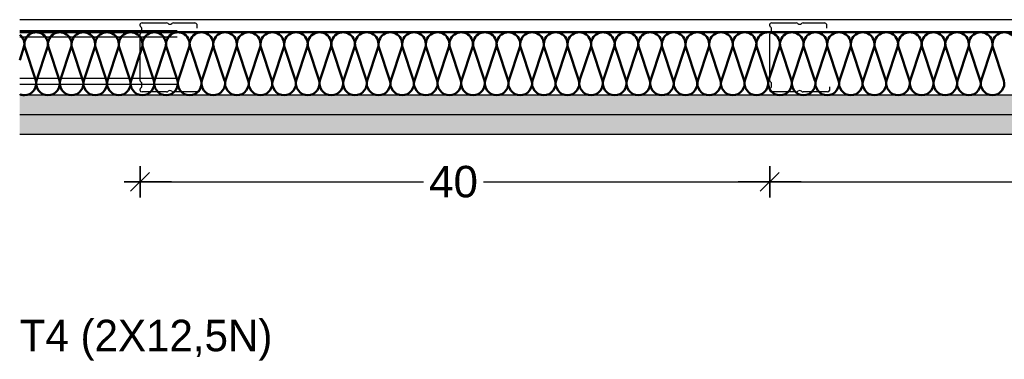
# Model space of a CAD drawing. Header units: metres. Extents: x -1 to 461, y -6 to 31.
# Tile 19 of 24: x 457.238 to 457.864, y 8.94 to 9.155. Entities that reach past the tile are written whole.
import ezdxf

# ---------------------------------------------------------------- set-up
doc = ezdxf.new("R2010")
doc.units = ezdxf.units.M
doc.header["$PDMODE"] = 65
doc.linetypes.add('CONTINUA', pattern=[0])
doc.linetypes.add('PUNKT', pattern=[6.35, 0, -6.35])
doc.layers.add('LEGENDA TABIQUERIA', color=7, linetype='CONTINUA', lineweight=25)
doc.styles.add('ARIAL', font='arial.ttf')
doc.styles.add('Century Gothic', font='txt')
doc.dimstyles.new('DIMSTYLE_3', dxfattribs={"dimtxt": 0.02, "dimasz": 0.02, "dimexe": 0, "dimexo": 1e-06, "dimgap": 0.01, "dimtad": 0, "dimdec": 0, "dimlfac": 100, "dimrnd": 1, "dimzin": 4, "dimdsep": 46, "dimtxsty": 'ARIAL', "dimblk1": 'ALL_ML_STRICH', "dimblk2": 'ALL_ML_STRICH', "dimsah": 1, "dimcen": 0, "dimse1": 1, "dimse2": 1, "dimclrd": 2, "dimclre": 2, "dimclrt": 2, "dimadec": 0, "dimazin": 0, "dimtfac": 1, "dimtdec": 0, "dimtix": 1, "dimtmove": 2, "dimatfit": 3, "dimfxl": 0, "dimtzin": 0, "dimlwd": 0, "dimlwe": 35, "dimarcsym": 0})

# ---------------------------------------------------------------- blocks, each defined once
blk = doc.blocks.new('ALL_ML_STRICH')
at = {"color": 0, "linetype": 'ByBlock', "lineweight": -2}
for p, q in [((0, -0.5), (0, 0.5)), ((-1, 0), (0.5, 0)), ((-0.3, -0.3), (0.3, 0.3))]:
    blk.add_line(p, q, dxfattribs=at)
blk = doc.blocks.new('*D5')
at = {"layer": 'DEFPOINTS', "color": 2, "linetype": 'CONTINUA', "lineweight": 35, "transparency": 33554687}
for p in [(457.31481, 9.15244), (457.71481, 9.13506), (457.31481, 9.05244)]:
    blk.add_point(p, dxfattribs=at)
at = {"layer": 'LEGENDA TABIQUERIA', "color": 2, "linetype": 'CONTINUA', "lineweight": -2, "transparency": 33554687}
for p, q in [((457.31481, 9.05244), (457.49494, 9.05244)), ((457.53294, 9.05244), (457.71481, 9.05244))]:
    blk.add_line(p, q, dxfattribs=at)
at = {"layer": 'LEGENDA TABIQUERIA', "color": 2, "linetype": 'CONTINUA', "lineweight": 35, "transparency": 33554687, "xscale": 0.02, "yscale": 0.02, "zscale": 0.02, "rotation": 180}
blk.add_blockref('ALL_ML_STRICH', (457.31481, 9.05244), dxfattribs=at)
at = {"layer": 'LEGENDA TABIQUERIA', "color": 2, "linetype": 'CONTINUA', "lineweight": 35, "transparency": 33554687, "xscale": 0.02, "yscale": 0.02, "zscale": 0.02}
blk.add_blockref('ALL_ML_STRICH', (457.71481, 9.05244), dxfattribs=at)
at = {"layer": 'LEGENDA TABIQUERIA', "color": 2, "linetype": 'CONTINUA', "lineweight": 35, "transparency": 33554687, "insert": (457.51394, 9.05244), "char_height": 0.02, "width": 0.04, "attachment_point": 5, "style": 'ARIAL'}
blk.add_mtext('\\A1;{40}', dxfattribs=at)
blk = doc.blocks.new('*D6')
at = {"layer": 'DEFPOINTS', "color": 2, "linetype": 'CONTINUA', "lineweight": 35, "transparency": 33554687}
for p in [(457.71481, 9.13506), (458.11481, 9.13601), (457.71481, 9.05244)]:
    blk.add_point(p, dxfattribs=at)
at = {"layer": 'LEGENDA TABIQUERIA', "color": 2, "linetype": 'CONTINUA', "lineweight": -2, "transparency": 33554687}
for p, q in [((457.71481, 9.05244), (457.89494, 9.05244)), ((457.93294, 9.05244), (458.11481, 9.05244))]:
    blk.add_line(p, q, dxfattribs=at)
at = {"layer": 'LEGENDA TABIQUERIA', "color": 2, "linetype": 'CONTINUA', "lineweight": 35, "transparency": 33554687, "xscale": 0.02, "yscale": 0.02, "zscale": 0.02, "rotation": 180}
blk.add_blockref('ALL_ML_STRICH', (457.71481, 9.05244), dxfattribs=at)
at = {"layer": 'LEGENDA TABIQUERIA', "color": 2, "linetype": 'CONTINUA', "lineweight": 35, "transparency": 33554687, "xscale": 0.02, "yscale": 0.02, "zscale": 0.02}
blk.add_blockref('ALL_ML_STRICH', (458.11481, 9.05244), dxfattribs=at)
at = {"layer": 'LEGENDA TABIQUERIA', "color": 2, "linetype": 'CONTINUA', "lineweight": 35, "transparency": 33554687, "insert": (457.91394, 9.05244), "char_height": 0.02, "width": 0.04, "attachment_point": 5, "style": 'ARIAL'}
blk.add_mtext('\\A1;{40}', dxfattribs=at)

msp = doc.modelspace()

# ---------------------------------------------------------------- hatches: boundary and pattern name
at = {"layer": 'LEGENDA TABIQUERIA', "linetype": 'CONTINUA', "lineweight": 25, "true_color": 0xc4ffff, "transparency": 33554687}
for points in [[(457.23835, 9.10744), (457.23835, 9.09494), (458.18927, 9.09494), (458.18927, 9.10744)], [(457.23835, 9.09494), (457.23835, 9.08244), (458.18927, 9.08244), (458.18927, 9.09494)]]:
    msp.add_hatch(color=7, dxfattribs=at).paths.add_polyline_path(points)

# ---------------------------------------------------------------- linework, layer by layer
at = {"layer": 'LEGENDA TABIQUERIA', "color": 7, "linetype": 'CONTINUA', "lineweight": 25, "transparency": 33554687}
for p, q in [((458.18927, 9.15544), (457.23835, 9.15544)), ((457.31481, 9.1515), (457.31481, 9.15252)), ((457.31606, 9.15334), (457.33164, 9.15334)), ((457.33597, 9.15334), (457.34955, 9.15334)), ((457.3508, 9.15252), (457.3508, 9.15014)), ((457.71481, 9.1515), (457.71481, 9.15252)), ((457.71606, 9.15334), (457.73164, 9.15334)), ((457.73597, 9.15334), (457.74955, 9.15334)), ((457.7508, 9.15252), (457.7508, 9.15014)), ((457.31481, 9.11659), (457.31481, 9.14628)), ((457.3159, 9.14764), (457.3159, 9.15014)), ((457.71481, 9.11659), (457.71481, 9.14628)), ((457.7159, 9.14764), (457.7159, 9.15014)), ((457.3159, 9.11273), (457.3159, 9.11524)), ((457.7159, 9.11273), (457.7159, 9.11524)), ((458.18927, 9.10744), (457.23835, 9.10744)), ((457.31481, 9.11035), (457.31481, 9.11138)), ((457.33164, 9.10953), (457.31606, 9.10953)), ((457.35156, 9.10953), (457.33597, 9.10953)), ((457.35281, 9.11274), (457.35281, 9.11035)), ((457.71481, 9.11035), (457.71481, 9.11138)), ((457.73164, 9.10953), (457.71606, 9.10953)), ((457.75156, 9.10953), (457.73597, 9.10953)), ((457.75281, 9.11274), (457.75281, 9.11035)), ((458.18927, 9.09494), (457.23835, 9.09494)), ((458.18927, 9.08244), (457.23835, 9.08244))]:
    msp.add_line(p, q, dxfattribs=at)
at = {"layer": 'LEGENDA TABIQUERIA', "color": 7, "linetype": 'PUNKT', "lineweight": 25, "transparency": 33554687}
for p, q in [((457.23835, 9.14847), (458.18927, 9.14847)), ((457.23835, 9.14465), (458.18927, 9.14465)), ((457.23835, 9.11823), (458.18927, 9.11823)), ((457.23835, 9.11441), (458.18927, 9.11441))]:
    msp.add_line(p, q, dxfattribs=at)
at = {"layer": 'LEGENDA TABIQUERIA', "color": 202, "linetype": 'CONTINUA', "lineweight": 50, "transparency": 33554687}
for p, q in [((458.18927, 9.14744), (457.23835, 9.14744)), ((457.23835, 9.12981), (457.24105, 9.138)), ((457.24156, 9.138), (457.24855, 9.11688)), ((457.24906, 9.11688), (457.25605, 9.138)), ((457.25656, 9.138), (457.26355, 9.11688)), ((457.26406, 9.11688), (457.27105, 9.138)), ((457.27156, 9.138), (457.27855, 9.11688)), ((457.27906, 9.11688), (457.28605, 9.138)), ((457.28656, 9.138), (457.29355, 9.11688)), ((457.29406, 9.11688), (457.30105, 9.138)), ((457.30156, 9.138), (457.30855, 9.11688)), ((457.30906, 9.11688), (457.31605, 9.138)), ((457.31656, 9.138), (457.32355, 9.11688)), ((457.32406, 9.11688), (457.33105, 9.138)), ((457.33156, 9.138), (457.33855, 9.11688)), ((457.33906, 9.11688), (457.34605, 9.138)), ((457.34656, 9.138), (457.35355, 9.11688)), ((457.35406, 9.11688), (457.36105, 9.138)), ((457.36156, 9.138), (457.36855, 9.11688)), ((457.36906, 9.11688), (457.37605, 9.138)), ((457.37656, 9.138), (457.38355, 9.11688)), ((457.38406, 9.11688), (457.39105, 9.138)), ((457.39156, 9.138), (457.39855, 9.11688)), ((457.39906, 9.11688), (457.40605, 9.138)), ((457.40656, 9.138), (457.41355, 9.11688)), ((457.41406, 9.11688), (457.42105, 9.138)), ((457.42156, 9.138), (457.42855, 9.11688)), ((457.42906, 9.11688), (457.43605, 9.138)), ((457.43656, 9.138), (457.44355, 9.11688)), ((457.44406, 9.11688), (457.45105, 9.138)), ((457.45156, 9.138), (457.45855, 9.11688)), ((457.45906, 9.11688), (457.46605, 9.138)), ((457.46656, 9.138), (457.47355, 9.11688)), ((457.47406, 9.11688), (457.48105, 9.138)), ((457.48156, 9.138), (457.48855, 9.11688)), ((457.48906, 9.11688), (457.49605, 9.138)), ((457.49656, 9.138), (457.50355, 9.11688)), ((457.50406, 9.11688), (457.51105, 9.138)), ((457.51156, 9.138), (457.51855, 9.11688)), ((457.51906, 9.11688), (457.52605, 9.138)), ((457.52656, 9.138), (457.53355, 9.11688)), ((457.53406, 9.11688), (457.54105, 9.138)), ((457.54156, 9.138), (457.54855, 9.11688)), ((457.54906, 9.11688), (457.55605, 9.138)), ((457.55656, 9.138), (457.56355, 9.11688)), ((457.56406, 9.11688), (457.57105, 9.138)), ((457.57156, 9.138), (457.57855, 9.11688)), ((457.57906, 9.11688), (457.58605, 9.138)), ((457.58656, 9.138), (457.59355, 9.11688)), ((457.59406, 9.11688), (457.60105, 9.138)), ((457.60156, 9.138), (457.60855, 9.11688)), ((457.60906, 9.11688), (457.61605, 9.138)), ((457.61656, 9.138), (457.62355, 9.11688)), ((457.62406, 9.11688), (457.63105, 9.138)), ((457.63156, 9.138), (457.63855, 9.11688)), ((457.63906, 9.11688), (457.64605, 9.138)), ((457.64656, 9.138), (457.65355, 9.11688)), ((457.65406, 9.11688), (457.66105, 9.138)), ((457.66156, 9.138), (457.66855, 9.11688)), ((457.66906, 9.11688), (457.67605, 9.138)), ((457.67656, 9.138), (457.68355, 9.11688)), ((457.68406, 9.11688), (457.69105, 9.138)), ((457.69156, 9.138), (457.69855, 9.11688)), ((457.69906, 9.11688), (457.70605, 9.138)), ((457.70656, 9.138), (457.71355, 9.11688)), ((457.71406, 9.11688), (457.72105, 9.138)), ((457.72156, 9.138), (457.72855, 9.11688)), ((457.72906, 9.11688), (457.73605, 9.138)), ((457.73656, 9.138), (457.74355, 9.11688)), ((457.74406, 9.11688), (457.75105, 9.138)), ((457.75156, 9.138), (457.75855, 9.11688)), ((457.75906, 9.11688), (457.76605, 9.138)), ((457.76656, 9.138), (457.77355, 9.11688)), ((457.77406, 9.11688), (457.78105, 9.138)), ((457.78156, 9.138), (457.78855, 9.11688)), ((457.78906, 9.11688), (457.79605, 9.138)), ((457.79656, 9.138), (457.80355, 9.11688)), ((457.80406, 9.11688), (457.81105, 9.138)), ((457.81156, 9.138), (457.81855, 9.11688)), ((457.81906, 9.11688), (457.82605, 9.138)), ((457.82656, 9.138), (457.83355, 9.11688)), ((457.83406, 9.11688), (457.84105, 9.138)), ((457.84156, 9.138), (457.84855, 9.11688)), ((457.84906, 9.11688), (457.85605, 9.138)), ((457.85656, 9.138), (457.86355, 9.11688))]:
    msp.add_line(p, q, dxfattribs=at)
for centre, start, end in [((457.23381, 9.13994), 344.99999, 52.77968), ((457.24881, 9.13994), 344.99999, 194.99994), ((457.26381, 9.13994), 344.99999, 194.99994), ((457.27881, 9.13994), 344.99999, 194.99994), ((457.29381, 9.13994), 344.99999, 194.99994), ((457.30881, 9.13994), 344.99999, 194.99994), ((457.32381, 9.13994), 344.99999, 194.99994), ((457.33881, 9.13994), 344.99999, 194.99994), ((457.35381, 9.13994), 344.99999, 194.99994), ((457.36881, 9.13994), 344.99999, 194.99994), ((457.38381, 9.13994), 344.99999, 194.99994), ((457.39881, 9.13994), 344.99999, 194.99994), ((457.41381, 9.13994), 344.99999, 194.99994), ((457.42881, 9.13994), 344.99999, 194.99994), ((457.44381, 9.13994), 344.99999, 194.99994), ((457.45881, 9.13994), 344.99999, 194.99994), ((457.47381, 9.13994), 344.99999, 194.99994), ((457.48881, 9.13994), 344.99999, 194.99994), ((457.50381, 9.13994), 344.99999, 194.99994), ((457.51881, 9.13994), 344.99999, 194.99994), ((457.53381, 9.13994), 344.99999, 194.99994), ((457.54881, 9.13994), 344.99999, 194.99994), ((457.56381, 9.13994), 344.99999, 194.99994), ((457.57881, 9.13994), 344.99999, 194.99994), ((457.59381, 9.13994), 344.99999, 194.99994), ((457.60881, 9.13994), 344.99999, 194.99994), ((457.62381, 9.13994), 344.99999, 194.99994), ((457.63881, 9.13994), 344.99999, 194.99994), ((457.65381, 9.13994), 344.99999, 194.99994), ((457.66881, 9.13994), 344.99999, 194.99994), ((457.68381, 9.13994), 344.99999, 194.99994), ((457.69881, 9.13994), 344.99999, 194.99994), ((457.71381, 9.13994), 344.99999, 194.99994), ((457.72881, 9.13994), 344.99999, 194.99994), ((457.74381, 9.13994), 344.99999, 194.99994), ((457.75881, 9.13994), 344.99999, 194.99994), ((457.77381, 9.13994), 344.99999, 194.99994), ((457.78881, 9.13994), 344.99999, 194.99994), ((457.80381, 9.13994), 344.99999, 194.99994), ((457.81881, 9.13994), 344.99999, 194.99994), ((457.83381, 9.13994), 344.99999, 194.99994), ((457.84881, 9.13994), 344.99999, 194.99994), ((457.86381, 9.13994), 344.99999, 194.99994), ((457.24131, 9.11494), 269.99998, 14.99998), ((457.25631, 9.11494), 165.00001, 269.99998), ((457.25631, 9.11494), 269.99998, 14.99998), ((457.27131, 9.11494), 165.00001, 269.99998), ((457.27131, 9.11494), 269.99998, 14.99998), ((457.28631, 9.11494), 165.00001, 269.99998), ((457.28631, 9.11494), 269.99998, 14.99998), ((457.30131, 9.11494), 165.00001, 269.99998), ((457.30131, 9.11494), 269.99998, 14.99998), ((457.31631, 9.11494), 165.00001, 269.99998), ((457.31631, 9.11494), 269.99998, 14.99998), ((457.33131, 9.11494), 165.00001, 269.99998), ((457.33131, 9.11494), 269.99998, 14.99998), ((457.34631, 9.11494), 165.00001, 269.99998), ((457.34631, 9.11494), 269.99998, 14.99998), ((457.36131, 9.11494), 165.00001, 269.99998), ((457.36131, 9.11494), 269.99998, 14.99998), ((457.37631, 9.11494), 165.00001, 269.99998), ((457.37631, 9.11494), 269.99998, 14.99998), ((457.39131, 9.11494), 165.00001, 269.99998), ((457.39131, 9.11494), 269.99998, 14.99998), ((457.40631, 9.11494), 165.00001, 269.99998), ((457.40631, 9.11494), 269.99998, 14.99998), ((457.42131, 9.11494), 165.00001, 269.99998), ((457.42131, 9.11494), 269.99998, 14.99998), ((457.43631, 9.11494), 165.00001, 269.99998), ((457.43631, 9.11494), 269.99998, 14.99998), ((457.45131, 9.11494), 165.00001, 269.99998), ((457.45131, 9.11494), 269.99998, 14.99998), ((457.46631, 9.11494), 165.00001, 269.99998), ((457.46631, 9.11494), 269.99998, 14.99998), ((457.48131, 9.11494), 165.00001, 269.99998), ((457.48131, 9.11494), 269.99998, 14.99998), ((457.49631, 9.11494), 165.00001, 269.99998), ((457.49631, 9.11494), 269.99998, 14.99998), ((457.51131, 9.11494), 165.00001, 269.99998), ((457.51131, 9.11494), 269.99998, 14.99998), ((457.52631, 9.11494), 165.00001, 269.99998), ((457.52631, 9.11494), 269.99998, 14.99998), ((457.54131, 9.11494), 165.00001, 269.99998), ((457.54131, 9.11494), 269.99998, 14.99998), ((457.55631, 9.11494), 165.00001, 269.99998), ((457.55631, 9.11494), 269.99998, 14.99998), ((457.57131, 9.11494), 165.00001, 269.99998), ((457.57131, 9.11494), 269.99998, 14.99998), ((457.58631, 9.11494), 165.00001, 269.99998), ((457.58631, 9.11494), 269.99998, 14.99998), ((457.60131, 9.11494), 165.00001, 269.99998), ((457.60131, 9.11494), 269.99998, 14.99998), ((457.61631, 9.11494), 165.00001, 269.99998), ((457.61631, 9.11494), 269.99998, 14.99998), ((457.63131, 9.11494), 165.00001, 269.99998), ((457.63131, 9.11494), 269.99998, 14.99998), ((457.64631, 9.11494), 165.00001, 269.99998), ((457.64631, 9.11494), 269.99998, 14.99998), ((457.66131, 9.11494), 165.00001, 269.99998), ((457.66131, 9.11494), 269.99998, 14.99998), ((457.67631, 9.11494), 165.00001, 269.99998), ((457.67631, 9.11494), 269.99998, 14.99998), ((457.69131, 9.11494), 165.00001, 269.99998), ((457.69131, 9.11494), 269.99998, 14.99998), ((457.70631, 9.11494), 165.00001, 269.99998), ((457.70631, 9.11494), 269.99998, 14.99998), ((457.72131, 9.11494), 165.00001, 269.99998), ((457.72131, 9.11494), 269.99998, 14.99998), ((457.73631, 9.11494), 165.00001, 269.99998), ((457.73631, 9.11494), 269.99998, 14.99998), ((457.75131, 9.11494), 165.00001, 269.99998), ((457.75131, 9.11494), 269.99998, 14.99998), ((457.76631, 9.11494), 165.00001, 269.99998), ((457.76631, 9.11494), 269.99998, 14.99998), ((457.78131, 9.11494), 165.00001, 269.99998), ((457.78131, 9.11494), 269.99998, 14.99998), ((457.79631, 9.11494), 165.00001, 269.99998), ((457.79631, 9.11494), 269.99998, 14.99998), ((457.81131, 9.11494), 165.00001, 269.99998), ((457.81131, 9.11494), 269.99998, 14.99998), ((457.82631, 9.11494), 165.00001, 269.99998), ((457.82631, 9.11494), 269.99998, 14.99998), ((457.84131, 9.11494), 165.00001, 269.99998), ((457.84131, 9.11494), 269.99998, 14.99998), ((457.85631, 9.11494), 165.00001, 269.99998), ((457.85631, 9.11494), 269.99998, 14.99998), ((457.24131, 9.11494), 246.7266, 269.99998)]:
    msp.add_arc(centre, 0.0075, start, end, dxfattribs=at)
at = {"layer": 'LEGENDA TABIQUERIA', "color": 7, "linetype": 'CONTINUA', "lineweight": 25, "transparency": 33554687}
for centre, start_param, end_param in [((457.31606, 9.15252), 1.570796, 3.141593), ((457.31606, 9.1515), 3.141593, 4.112198), ((457.31465, 9.15014), 0, 0.970605), ((457.33164, 9.15252), 0.523599, 1.570796), ((457.33381, 9.15334), 3.665191, 5.759587), ((457.33597, 9.15252), 1.570796, 2.617994), ((457.34955, 9.15252), 0, 1.570796), ((457.71606, 9.15252), 1.570796, 3.141593), ((457.71606, 9.1515), 3.141593, 4.112198), ((457.71465, 9.15014), 0, 0.970605), ((457.73164, 9.15252), 0.523599, 1.570796), ((457.73381, 9.15334), 3.665191, 5.759587), ((457.73597, 9.15252), 1.570796, 2.617994), ((457.74955, 9.15252), 0, 1.570796), ((457.31606, 9.14628), 2.170988, 3.141593), ((457.31465, 9.14764), 5.31258, 6.283185), ((457.71606, 9.14628), 2.170988, 3.141593), ((457.71465, 9.14764), 5.31258, 6.283185), ((457.31606, 9.11659), 3.141593, 4.112198), ((457.31465, 9.11524), 0, 0.970605), ((457.71606, 9.11659), 3.141593, 4.112198), ((457.71465, 9.11524), 0, 0.970605), ((457.31606, 9.11138), 2.170988, 3.141593), ((457.31606, 9.11035), 3.141593, 4.712389), ((457.31465, 9.11273), 5.31258, 6.283185), ((457.33164, 9.11035), 4.712389, 5.759587), ((457.33381, 9.10953), 0.523599, 2.617994), ((457.33597, 9.11035), 3.665191, 4.712389), ((457.35156, 9.11035), 4.712389, 6.283185), ((457.71606, 9.11138), 2.170988, 3.141593), ((457.71606, 9.11035), 3.141593, 4.712389), ((457.71465, 9.11273), 5.31258, 6.283185), ((457.73164, 9.11035), 4.712389, 5.759587), ((457.73381, 9.10953), 0.523599, 2.617994), ((457.73597, 9.11035), 3.665191, 4.712389), ((457.75156, 9.11035), 4.712389, 6.283185)]:
    msp.add_ellipse(centre, major_axis=(0.00125, 0), ratio=0.656389, start_param=start_param, end_param=end_param, dxfattribs=at)

# ---------------------------------------------------------------- texts
at = {"layer": 'LEGENDA TABIQUERIA', "color": 7, "linetype": 'CONTINUA', "lineweight": 25, "transparency": 33554687, "insert": (457.23835, 8.93877), "char_height": 0.02, "width": 0.1723333, "attachment_point": 7, "style": 'Century Gothic'}
msp.add_mtext('T4\\~(2X12,5N)', dxfattribs=at)

# ---------------------------------------------------------------- dimensions: what is measured, and where the dimension line sits
at = {"layer": 'LEGENDA TABIQUERIA', "color": 2, "linetype": 'CONTINUA', "lineweight": 35, "transparency": 33554687}
for base, p1, p2, picture, middle in [((457.71481, 9.05244), (457.31481, 9.15244), (457.71481, 9.13506), '*D5', (457.51394, 9.05244)), ((458.11481, 9.05244), (457.71481, 9.13506), (458.11481, 9.13601), '*D6', (457.91394, 9.05244))]:
    dim = msp.add_linear_dim(base=base, p1=p1, p2=p2, dimstyle='DIMSTYLE_3', override={"dimpost": '<>', "dimclrd": 2, "dimclre": 2, "dimclrt": 2, "dimlwd": 0, "dimlwe": 35}, dxfattribs=at)
    dim.commit()
    dim.dimension.update_dxf_attribs({"geometry": picture, "text_midpoint": middle, "dimtype": 160})

doc.saveas('drawing.dxf')
